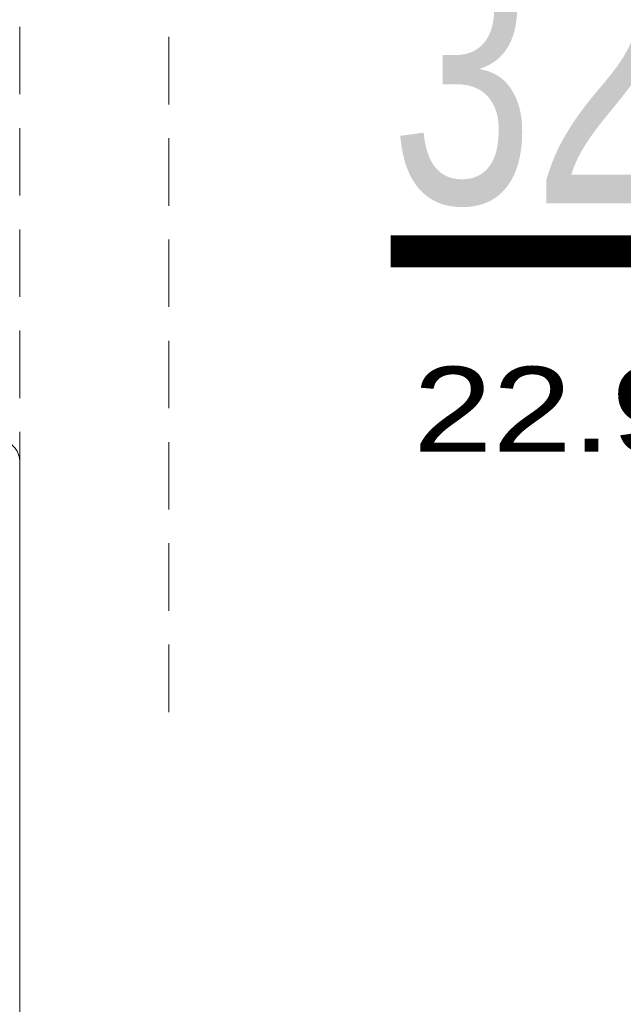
# Model space of a CAD drawing. Header units: millimetres. Extents: x 14495 to 271441, y -21035 to 2232.
# Tile 54 of 227: x 85412 to 85469, y -6468 to -6375. Entities that reach past the tile are written whole.
import ezdxf
from ezdxf.enums import TextEntityAlignment as Align

# ---------------------------------------------------------------- set-up
doc = ezdxf.new("R2010")
doc.units = ezdxf.units.MM
doc.linetypes.add('HIDDEN2', pattern=[4.7625, 3.175, -1.5875])
doc.layers.add('A-POW', color=2, linetype='Continuous', plot=False)
doc.layers.add('A-POW-NR', color=1, linetype='Continuous')
doc.layers.add('L10_FLOOR_MOUNTED', color=2, linetype='Continuous')
doc.layers.add('L19A_MOVEMENTS', color=9, linetype='HIDDEN2', true_color=0x808080)
doc.styles.add('ARIAL1_2', font='arial.ttf', dxfattribs={"width": 1.2})
doc.styles.add('switz721ltexbt', font='swissel.ttf')

# ---------------------------------------------------------------- blocks, each defined once
blk = doc.blocks.new('POW')
at = {"const_width": 5}
blk.add_lwpolyline([(125.32, 0), (0, 0)], dxfattribs=at)
at = {"style": 'switz721ltexbt'}
blk.add_attdef('001', (-1.78, 12.35), '', height=41.18, dxfattribs=at)

msp = doc.modelspace()

# ---------------------------------------------------------------- linework, layer by layer
at = {"layer": 'L10_FLOOR_MOUNTED', "linetype": 'Continuous', "lineweight": 13}
msp.add_line((85412.105, -6416.571), (85412.107, -6529.55), dxfattribs=at)
msp.add_arc((85410.105, -6416.571), 2, 0.00194, 75.76687, dxfattribs=at)
at = {"layer": 'L19A_MOVEMENTS', "lineweight": 18, "ltscale": 2}
for p, q in [((85412.109, -6420.15), (85412.109, -6369.603)), ((85426.109, -6440.15), (85426.109, -6369.603))]:
    msp.add_line(p, q, dxfattribs=at)

# ---------------------------------------------------------------- block references
at = {"layer": 'A-POW-NR'}
ref = msp.add_blockref('POW', (85446.953, -6396.819), dxfattribs=dict(at, xscale=0.6, yscale=0.6, zscale=0.6))
ref.add_attrib('88,88', '22.9', dxfattribs={"layer": 'A-POW', "height": 8, "style": 'ARIAL1_2', "width": 1.2}).set_placement((85475.174, -6415.671), align=Align.RIGHT)
ref.add_attrib('001', '324', (85446.953, -6392.306), dxfattribs={"layer": '0', "height": 24.71, "style": 'switz721ltexbt', "width": 0.7})

doc.saveas('drawing.dxf')
